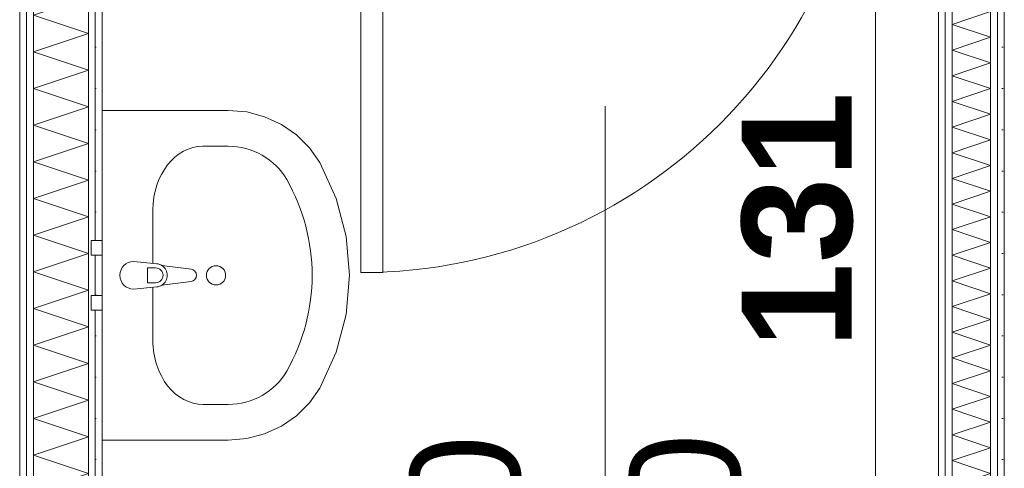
# Model space of a CAD drawing. Extents: x -7314 to 11761, y 144 to 9383.
# Tile 34 of 193: x 2642 to 2821, y 1099 to 1180. Entities that reach past the tile are written whole.
import ezdxf
from ezdxf.xclip import XClip

# ---------------------------------------------------------------- set-up
doc = ezdxf.new("R2010")
doc.units = 0
doc.header["$MEASUREMENT"] = 0
doc.header["$XCLIPFRAME"] = 0
doc.linetypes.add('Wipeout_Contour', pattern=[20000, 0, -20000])
for name, color, linetype in [('FORMA - Arch 01 - 220-A Ściany', 7, 'Continuous'), ('FORMA - Arch 01 - 540-I Ogrzewanie', 7, 'Continuous'), ('FORMA - Arch 02 - Strefy', 7, 'Continuous'), ('FORMA - Arch 04 - Wymiary ogólne', 7, 'Continuous')]:
    doc.layers.add(name, color=color, linetype=linetype)
doc.styles.add('STYL_AUTOMATYCZNY_2', font='arial.ttf')
doc.styles.add('STYL_AUTOMATYCZNY_9', font='arial.ttf')
pattern_1 = [(0, (4185.3, -5972.398), (0, 7.5), [0, -7.5])]

# ---------------------------------------------------------------- blocks, each defined once
blk = doc.blocks.new('*X258')
at = {"layer": 'FORMA - Arch 01 - 220-A Ściany', "color": 7, "linetype": 'Continuous', "lineweight": 5, "ltscale": 0.025}
for p, q in [((2654.04, 1224.27), (2647.24, 1226.54)), ((2644.04, 1220.94), (2654.04, 1224.27)), ((2654.04, 1217.6), (2644.04, 1220.94)), ((2644.04, 1214.27), (2654.04, 1217.6)), ((2654.04, 1210.94), (2644.04, 1214.27)), ((2644.04, 1207.6), (2654.04, 1210.94)), ((2654.04, 1204.27), (2644.04, 1207.6)), ((2644.04, 1200.94), (2654.04, 1204.27)), ((2654.04, 1197.6), (2644.04, 1200.94)), ((2644.04, 1194.27), (2654.04, 1197.6)), ((2654.04, 1190.94), (2644.04, 1194.27)), ((2644.04, 1187.6), (2654.04, 1190.94)), ((2654.04, 1184.27), (2644.04, 1187.6)), ((2644.04, 1180.94), (2654.04, 1184.27)), ((2654.04, 1177.6), (2644.04, 1180.94)), ((2644.04, 1174.27), (2654.04, 1177.6)), ((2654.04, 1170.94), (2644.04, 1174.27)), ((2644.04, 1167.6), (2654.04, 1170.94)), ((2654.04, 1164.27), (2644.04, 1167.6)), ((2644.04, 1160.94), (2654.04, 1164.27)), ((2654.04, 1157.6), (2644.04, 1160.94)), ((2644.04, 1154.27), (2654.04, 1157.6)), ((2654.04, 1150.94), (2644.04, 1154.27)), ((2644.04, 1147.6), (2654.04, 1150.94)), ((2654.04, 1144.27), (2644.04, 1147.6)), ((2644.04, 1140.94), (2654.04, 1144.27)), ((2654.04, 1137.6), (2644.04, 1140.94)), ((2644.04, 1134.27), (2654.04, 1137.6)), ((2654.04, 1130.94), (2644.04, 1134.27)), ((2644.04, 1127.6), (2654.04, 1130.94)), ((2654.04, 1124.27), (2644.04, 1127.6)), ((2644.04, 1120.94), (2654.04, 1124.27)), ((2654.04, 1117.6), (2644.04, 1120.94)), ((2644.04, 1114.27), (2654.04, 1117.6)), ((2654.04, 1110.94), (2644.04, 1114.27)), ((2644.04, 1107.6), (2654.04, 1110.94)), ((2654.04, 1104.27), (2644.04, 1107.6)), ((2644.04, 1100.94), (2654.04, 1104.27)), ((2654.04, 1097.6), (2644.04, 1100.94)), ((2644.04, 1094.27), (2654.04, 1097.6)), ((2654.04, 1090.94), (2644.04, 1094.27)), ((2652.41, 1090.39), (2654.04, 1090.94))]:
    blk.add_line(p, q, dxfattribs=at)
blk = doc.blocks.new('*X329')
at = {"layer": 'FORMA - Arch 01 - 220-A Ściany', "color": 7, "linetype": 'Continuous', "lineweight": 5, "ltscale": 0.025}
for p, q in [((2812.91, 1226.54), (2811.11, 1225.94)), ((2811.11, 1225.94), (2818.11, 1223.6)), ((2818.11, 1223.6), (2811.11, 1221.27)), ((2811.11, 1221.27), (2818.11, 1218.94)), ((2818.11, 1218.94), (2811.11, 1216.6)), ((2811.11, 1216.6), (2818.11, 1214.27)), ((2818.11, 1214.27), (2811.11, 1211.94)), ((2811.11, 1211.94), (2818.11, 1209.6)), ((2818.11, 1209.6), (2811.11, 1207.27)), ((2811.11, 1207.27), (2818.11, 1204.94)), ((2818.11, 1204.94), (2811.11, 1202.6)), ((2811.11, 1202.6), (2818.11, 1200.27)), ((2818.11, 1200.27), (2811.11, 1197.94)), ((2811.11, 1197.94), (2818.11, 1195.6)), ((2818.11, 1195.6), (2811.11, 1193.27)), ((2811.11, 1193.27), (2818.11, 1190.94)), ((2818.11, 1190.94), (2811.11, 1188.6)), ((2811.11, 1188.6), (2818.11, 1186.27)), ((2818.11, 1186.27), (2811.11, 1183.94)), ((2811.11, 1183.94), (2818.11, 1181.6)), ((2818.11, 1181.6), (2811.11, 1179.27)), ((2811.11, 1179.27), (2818.11, 1176.94)), ((2818.11, 1176.94), (2811.11, 1174.6)), ((2811.11, 1174.6), (2818.11, 1172.27)), ((2818.11, 1172.27), (2811.11, 1169.94)), ((2811.11, 1169.94), (2818.11, 1167.6)), ((2818.11, 1167.6), (2811.11, 1165.27)), ((2811.11, 1165.27), (2818.11, 1162.94)), ((2818.11, 1162.94), (2811.11, 1160.6)), ((2811.11, 1160.6), (2818.11, 1158.27)), ((2818.11, 1158.27), (2811.11, 1155.94)), ((2811.11, 1155.94), (2818.11, 1153.6)), ((2818.11, 1153.6), (2811.11, 1151.27)), ((2811.11, 1151.27), (2818.11, 1148.94)), ((2818.11, 1148.94), (2811.11, 1146.6)), ((2811.11, 1146.6), (2818.11, 1144.27)), ((2818.11, 1144.27), (2811.11, 1141.94)), ((2811.11, 1141.94), (2818.11, 1139.6)), ((2818.11, 1139.6), (2811.11, 1137.27)), ((2811.11, 1137.27), (2818.11, 1134.94)), ((2818.11, 1134.94), (2811.11, 1132.6)), ((2811.11, 1132.6), (2818.11, 1130.27)), ((2818.11, 1130.27), (2811.11, 1127.94)), ((2811.11, 1127.94), (2818.11, 1125.6)), ((2818.11, 1125.6), (2811.11, 1123.27)), ((2811.11, 1123.27), (2818.11, 1120.94)), ((2818.11, 1120.94), (2811.11, 1118.6)), ((2811.11, 1118.6), (2818.11, 1116.27)), ((2818.11, 1116.27), (2811.11, 1113.94)), ((2811.11, 1113.94), (2818.11, 1111.6)), ((2818.11, 1111.6), (2811.11, 1109.27)), ((2811.11, 1109.27), (2818.11, 1106.94)), ((2818.11, 1106.94), (2811.11, 1104.6)), ((2811.11, 1104.6), (2818.11, 1102.27)), ((2818.11, 1102.27), (2811.11, 1099.94)), ((2811.11, 1099.94), (2818.11, 1097.6)), ((2818.11, 1097.6), (2811.11, 1095.27)), ((2811.11, 1095.27), (2818.11, 1092.94)), ((2818.11, 1092.94), (2811.11, 1090.6)), ((2811.11, 1090.6), (2811.73, 1090.39))]:
    blk.add_line(p, q, dxfattribs=at)
blk = doc.blocks.new('Rysunek_1_1', base_point=(4185.3, -5972.4))
at = {"color": 254, "linetype": 'Wipeout_Contour', "lineweight": 0, "ltscale": 11459.833194}
blk.add_wipeout([(2641.54, 736.9), (2642.79, 736.9), (2642.79, 1393.15), (2641.54, 1393.15)], dxfattribs=at).dxf.layer = 'FORMA - Arch 01 - 220-A Ściany'
at = {"color": 254, "linetype": 'Wipeout_Contour', "lineweight": 0, "ltscale": 12319.475056}
blk.add_wipeout([(2820.61, 1379.4), (2819.36, 1379.4), (2819.36, 1082.14), (2820.61, 1082.14)], dxfattribs=at).dxf.layer = 'FORMA - Arch 01 - 220-A Ściany'
at = {"color": 254, "linetype": 'Wipeout_Contour', "lineweight": 0, "ltscale": 12008.631401}
blk.add_wipeout([(2656.54, 1092.89), (2808.61, 1092.89), (2808.61, 1379.4), (2656.54, 1379.4)], dxfattribs=at).dxf.layer = 'FORMA - Arch 02 - Strefy'
at = {"layer": 'FORMA - Arch 01 - 220-A Ściany', "linetype": 'Continuous', "lineweight": 5}
h = blk.add_hatch(dxfattribs=at)
h.set_pattern_fill('Gips_0001', style=0, pattern_type=2)
h.set_pattern_definition(pattern_1)
h.paths.add_polyline_path([(2641.54, 736.9), (2642.79, 736.9), (2642.79, 1393.15), (2641.54, 1393.15)])
h = blk.add_hatch(dxfattribs=at)
h.set_pattern_fill('Gips_0001', style=0, pattern_type=2)
h.set_pattern_definition(pattern_1)
h.paths.add_polyline_path([(2820.61, 1379.4), (2819.36, 1379.4), (2819.36, 1082.14), (2820.61, 1082.14)])
at = {"layer": 'FORMA - Arch 01 - 220-A Ściany', "color": 7, "linetype": 'Continuous', "lineweight": 15, "ltscale": 0.025}
blk.add_line((2748.04, 1164.42), (2748.04, 1072.8), dxfattribs=at)
at = {"layer": 'FORMA - Arch 01 - 220-A Ściany', "color": 7, "linetype": 'Continuous', "lineweight": 15, "ltscale": 0.025, "flags": 128}
for points in [[(2641.54, 1394.4), (2641.54, 736.9)], [(2820.61, 1080.89), (2820.61, 1379.4)]]:
    blk.add_lwpolyline(points, dxfattribs=at)
at = {"layer": 'FORMA - Arch 01 - 220-A Ściany', "color": 7, "linetype": 'Continuous', "lineweight": 13, "ltscale": 0.025}
blk.add_arc((2703.59, 1226.54), 92.4, 270, 0, dxfattribs=at)
at = {"layer": 'FORMA - Arch 04 - Wymiary ogólne', "color": 154, "linetype": 'Continuous', "lineweight": 13, "ltscale": 0.025}
blk.add_line((2797.19, 1092.89), (2797.19, 1224.04), dxfattribs=at)
at = {"layer": 'FORMA - Arch 04 - Wymiary ogólne', "color": 154, "linetype": 'Continuous', "lineweight": 13, "insert": (2793.19, 1120.33), "char_height": 20, "width": 45.7634, "attachment_point": 7, "rotation": 90, "style": 'STYL_AUTOMATYCZNY_9'}
blk.add_mtext('\\A1;{\\pql;\\fArial|b1|i0|c238|p0;\\W1.000000;131}', dxfattribs=at)
at = {"color": 254, "linetype": 'Wipeout_Contour', "lineweight": 0, "ltscale": 11592.767703}
blk.add_wipeout([(2656.54, 1092.89), (2656.54, 1224.04), (2655.29, 1224.04), (2655.29, 1092.89)], dxfattribs=at).dxf.layer = 'FORMA - Arch 01 - 220-A Ściany'
at = {"color": 254, "linetype": 'Wipeout_Contour', "lineweight": 0, "ltscale": 12157.280538}
blk.add_wipeout([(2808.61, 1224.04), (2808.61, 1092.89), (2809.86, 1092.89), (2809.86, 1224.04)], dxfattribs=at).dxf.layer = 'FORMA - Arch 01 - 220-A Ściany'
at = {"layer": 'FORMA - Arch 01 - 220-A Ściany', "linetype": 'Continuous', "lineweight": 5}
h = blk.add_hatch(dxfattribs=at)
h.set_pattern_fill('Gips_0001', style=0, pattern_type=2)
h.set_pattern_definition(pattern_1)
h.paths.add_polyline_path([(2656.54, 1092.89), (2656.54, 1224.04), (2655.29, 1224.04), (2655.29, 1092.89)])
h = blk.add_hatch(dxfattribs=at)
h.set_pattern_fill('Gips_0001', style=0, pattern_type=2)
h.set_pattern_definition(pattern_1)
h.paths.add_polyline_path([(2808.61, 1224.04), (2808.61, 1092.89), (2809.86, 1092.89), (2809.86, 1224.04)])
at = {"layer": 'FORMA - Arch 01 - 220-A Ściany', "color": 7, "linetype": 'Continuous', "lineweight": 15, "ltscale": 0.025, "flags": 128}
for points in [[(2656.54, 1092.89), (2656.54, 1224.04)], [(2808.61, 1224.04), (2808.61, 1092.89)]]:
    blk.add_lwpolyline(points, dxfattribs=at)
at = {"layer": 'FORMA - Arch 01 - 220-A Ściany', "color": 7, "linetype": 'Continuous', "lineweight": 13, "insert": (2738.38, 1073.54), "char_height": 20, "attachment_point": 7, "rotation": 90, "style": 'STYL_AUTOMATYCZNY_2'}
blk.add_mtext('\\A1;{\\pql;\\pt0;\\fArial|b0|i0|c238|p0;\\W1.000000;90\\fArial|b0|i0|c238|p0;\\W1.000000;\\A1{\\H.66x;\\S^  ;}\\fArial|b0|i0|c238|p0;\\W1.000000;\\fArial|b0|i0|c238|p0;\\W1.000000;}', dxfattribs=at)
at = {"color": 254, "linetype": 'Wipeout_Contour', "lineweight": 0, "ltscale": 11463.287914}
blk.add_wipeout([(2642.79, 736.9), (2644.04, 736.9), (2644.04, 1391.9), (2642.79, 1391.9)], dxfattribs=at).dxf.layer = 'FORMA - Arch 01 - 220-A Ściany'
at = {"color": 254, "linetype": 'Wipeout_Contour', "lineweight": 0, "ltscale": 12315.792027}
blk.add_wipeout([(2819.36, 1379.4), (2818.11, 1379.4), (2818.11, 1083.39), (2819.36, 1083.39)], dxfattribs=at).dxf.layer = 'FORMA - Arch 01 - 220-A Ściany'
at = {"color": 254, "linetype": 'Wipeout_Contour', "lineweight": 0, "ltscale": 11808.605905}
blk.add_wipeout([(2703.59, 1134.14), (2707.59, 1134.14), (2707.59, 1226.54), (2703.59, 1226.54)], dxfattribs=at).dxf.layer = 'FORMA - Arch 01 - 220-A Ściany'
at = {"layer": 'FORMA - Arch 01 - 220-A Ściany', "linetype": 'Continuous', "lineweight": 5}
h = blk.add_hatch(dxfattribs=at)
h.set_pattern_fill('Gips_0001', style=0, pattern_type=2)
h.set_pattern_definition(pattern_1)
h.paths.add_polyline_path([(2642.79, 736.9), (2644.04, 736.9), (2644.04, 1391.9), (2642.79, 1391.9)])
h = blk.add_hatch(dxfattribs=at)
h.set_pattern_fill('Gips_0001', style=0, pattern_type=2)
h.set_pattern_definition(pattern_1)
h.paths.add_polyline_path([(2819.36, 1379.4), (2818.11, 1379.4), (2818.11, 1083.39), (2819.36, 1083.39)])
at = {"layer": 'FORMA - Arch 01 - 220-A Ściany', "color": 7, "linetype": 'Continuous', "lineweight": 13, "ltscale": 0.025}
for p, q in [((2642.79, 1391.9), (2642.79, 736.9)), ((2819.36, 1083.39), (2819.36, 1379.4)), ((2703.59, 1134.14), (2703.59, 1226.54)), ((2707.59, 1226.54), (2707.59, 1134.14)), ((2707.59, 1134.14), (2703.59, 1134.14))]:
    blk.add_line(p, q, dxfattribs=at)
at = {"layer": 'FORMA - Arch 01 - 220-A Ściany', "color": 7, "linetype": 'Continuous', "lineweight": 13, "insert": (2778.38, 1058.28), "char_height": 20, "attachment_point": 7, "rotation": 90, "style": 'STYL_AUTOMATYCZNY_2'}
blk.add_mtext('\\A1;{\\pql;\\pt0;\\fArial|b0|i0|c238|p0;\\W1.000000;200\\fArial|b0|i0|c238|p0;\\W1.000000;\\A1{\\H.66x;\\S^  ;}\\fArial|b0|i0|c238|p0;\\W1.000000;\\fArial|b0|i0|c238|p0;\\W1.000000;}', dxfattribs=at)
at = {"color": 254, "linetype": 'Wipeout_Contour', "lineweight": 0, "ltscale": 11588.281145}
blk.add_wipeout([(2655.29, 1091.64), (2655.29, 1225.29), (2654.04, 1225.29), (2654.04, 1091.64)], dxfattribs=at).dxf.layer = 'FORMA - Arch 01 - 220-A Ściany'
at = {"color": 254, "linetype": 'Wipeout_Contour', "lineweight": 0, "ltscale": 12161.995255}
blk.add_wipeout([(2809.86, 1225.29), (2809.86, 1091.64), (2811.11, 1091.64), (2811.11, 1225.29)], dxfattribs=at).dxf.layer = 'FORMA - Arch 01 - 220-A Ściany'
at = {"layer": 'FORMA - Arch 01 - 220-A Ściany', "linetype": 'Continuous', "lineweight": 5}
h = blk.add_hatch(dxfattribs=at)
h.set_pattern_fill('Gips_0001', style=0, pattern_type=2)
h.set_pattern_definition(pattern_1)
h.paths.add_polyline_path([(2655.29, 1091.64), (2655.29, 1225.29), (2654.04, 1225.29), (2654.04, 1091.64)])
h = blk.add_hatch(dxfattribs=at)
h.set_pattern_fill('Gips_0001', style=0, pattern_type=2)
h.set_pattern_definition(pattern_1)
h.paths.add_polyline_path([(2809.86, 1225.29), (2809.86, 1091.64), (2811.11, 1091.64), (2811.11, 1225.29)])
at = {"layer": 'FORMA - Arch 01 - 220-A Ściany', "color": 7, "linetype": 'Continuous', "lineweight": 13, "ltscale": 0.025}
for p, q in [((2655.29, 1091.64), (2655.29, 1225.29)), ((2809.86, 1225.29), (2809.86, 1091.64))]:
    blk.add_line(p, q, dxfattribs=at)
at = {"color": 254, "linetype": 'Wipeout_Contour', "lineweight": 0, "ltscale": 11567.76471}
blk.add_wipeout([(2654.04, 1090.39), (2654.04, 1226.54), (2644.04, 1226.54), (2644.04, 1090.39)], dxfattribs=at).dxf.layer = 'FORMA - Arch 01 - 220-A Ściany'
at = {"color": 254, "linetype": 'Wipeout_Contour', "lineweight": 0, "ltscale": 12177.344631}
blk.add_wipeout([(2811.11, 1226.54), (2811.11, 1090.39), (2818.11, 1090.39), (2818.11, 1226.54)], dxfattribs=at).dxf.layer = 'FORMA - Arch 01 - 220-A Ściany'
at = {"layer": 'FORMA - Arch 01 - 220-A Ściany', "color": 7, "linetype": 'Continuous', "lineweight": 13, "ltscale": 0.025}
for p, q in [((2644.04, 1226.54), (2644.04, 1090.39)), ((2654.04, 1090.39), (2654.04, 1226.54)), ((2811.11, 1226.54), (2811.11, 1090.39)), ((2818.11, 1090.39), (2818.11, 1226.54))]:
    blk.add_line(p, q, dxfattribs=at)
at = {"color": 7, "linetype": 'Continuous', "lineweight": 13, "ltscale": 0.025}
for name in ['*X258', '*X329']:
    blk.add_blockref(name, (0, 0), dxfattribs=at)
at = {"color": 254, "linetype": 'Wipeout_Contour', "lineweight": 0, "ltscale": 11557.417765}
blk.add_wipeout([(2656.54, 1139.98), (2654.54, 1139.98), (2654.54, 1137.28), (2656.54, 1137.28)], dxfattribs=at).dxf.layer = 'FORMA - Arch 01 - 540-I Ogrzewanie'
at = {"color": 254, "linetype": 'Wipeout_Contour', "lineweight": 0, "ltscale": 11541.713253}
blk.add_wipeout([(2656.54, 1129.98), (2654.54, 1129.98), (2654.54, 1127.28), (2656.54, 1127.28)], dxfattribs=at).dxf.layer = 'FORMA - Arch 01 - 540-I Ogrzewanie'
at = {"layer": 'FORMA - Arch 01 - 540-I Ogrzewanie', "color": 6, "linetype": 'Continuous', "lineweight": 15, "ltscale": 0.025, "flags": 128}
for points in [[(2656.54, 1139.98), (2656.54, 1137.28), (2654.54, 1137.28), (2654.54, 1139.98)], [(2656.54, 1129.98), (2656.54, 1127.28), (2654.54, 1127.28), (2654.54, 1129.98)]]:
    blk.add_lwpolyline(points, close=True, dxfattribs=at)
at = {"color": 254, "linetype": 'Wipeout_Contour', "lineweight": 0, "ltscale": 61266.150289}
blk.add_wipeout([(2656.54, 1163.63), (2656.54, 1103.63), (2679.45, 1103.63), (2682.82, 1103.92), (2686.09, 1104.78), (2689.14, 1106.18), (2691.88, 1108.08), (2694.23, 1110.41), (2696.1, 1113.11), (2699.09, 1119.63), (2700.92, 1126.53), (2701.54, 1133.63), (2700.92, 1140.72), (2699.09, 1147.63), (2696.1, 1154.14), (2694.23, 1156.84), (2691.88, 1159.18), (2689.14, 1161.08), (2686.09, 1162.48), (2682.82, 1163.34), (2679.45, 1163.63)], dxfattribs=at).dxf.layer = 'FORMA - Arch 01 - 540-I Ogrzewanie'
at = {"layer": 'FORMA - Arch 01 - 540-I Ogrzewanie', "color": 6, "linetype": 'Continuous', "lineweight": 15, "ltscale": 0.025}
for p, q in [((2674.87, 1157.11), (2679.45, 1157.11)), ((2665.77, 1121.74), (2665.77, 1145.51)), ((2674.87, 1110.15), (2679.45, 1110.15))]:
    blk.add_line(p, q, dxfattribs=at)
at = {"layer": 'FORMA - Arch 01 - 540-I Ogrzewanie', "color": 6, "linetype": 'Continuous', "lineweight": 15, "ltscale": 0.025, "flags": 128}
blk.add_lwpolyline([(2656.54, 1163.63), (2679.45, 1163.63), (2682.82, 1163.34), (2686.09, 1162.48), (2689.14, 1161.08), (2691.88, 1159.18), (2694.23, 1156.84), (2696.1, 1154.14), (2699.09, 1147.63), (2700.92, 1140.72), (2701.54, 1133.63), (2700.92, 1126.53), (2699.09, 1119.63), (2696.1, 1113.11), (2694.23, 1110.41), (2691.88, 1108.08), (2689.14, 1106.18), (2686.09, 1104.78), (2682.82, 1103.92), (2679.45, 1103.63), (2656.54, 1103.63)], close=True, dxfattribs=at)
at = {"layer": 'FORMA - Arch 01 - 540-I Ogrzewanie', "color": 6, "linetype": 'Continuous', "lineweight": 15, "ltscale": 0.025}
blk.add_circle((2677.25, 1133.63), 1.75, dxfattribs=at)
for centre, major_axis, ratio, start_param, end_param in [((2674.87, 1145.5), (0, 11.61), 0.783646, 0, 1.570796), ((2679.45, 1145.51), (12.12, 0), 0.956522, 0.496975, 1.570796), ((2656.54, 1133.63), (38.18, 0), 0.956522, 5.78621, 6.78016), ((2674.87, 1121.76), (0, 11.61), 0.783646, 1.570796, 3.141593), ((2679.45, 1121.74), (12.12, 0), 0.956522, 4.712389, 5.78621)]:
    blk.add_ellipse(centre, major_axis=major_axis, ratio=ratio, start_param=start_param, end_param=end_param, dxfattribs=at)
at = {"color": 254, "linetype": 'Wipeout_Contour', "lineweight": 0, "ltscale": 63756.478344}
blk.add_wipeout([(2662.27, 1136.13), (2662.27, 1136.13), (2660.5, 1135.39), (2659.77, 1133.63), (2660.5, 1131.86), (2662.27, 1131.13), (2662.27, 1131.13), (2666.47, 1131.53), (2666.47, 1131.53), (2667.42, 1131.85), (2667.42, 1131.85), (2672.71, 1132.52), (2672.71, 1132.52), (2673.41, 1132.89), (2673.69, 1133.63), (2673.41, 1134.37), (2672.71, 1134.74), (2672.71, 1134.74), (2667.42, 1135.4), (2667.42, 1135.4), (2666.47, 1135.73), (2666.47, 1135.73)], dxfattribs=at).dxf.layer = 'FORMA - Arch 01 - 540-I Ogrzewanie'
at = {"layer": 'FORMA - Arch 01 - 540-I Ogrzewanie', "color": 6, "linetype": 'Continuous', "lineweight": 15, "ltscale": 0.025}
for p, q in [((2666.25, 1134.99), (2664.76, 1134.99)), ((2664.76, 1134.99), (2664.76, 1132.27)), ((2664.76, 1132.27), (2666.25, 1132.27))]:
    blk.add_line(p, q, dxfattribs=at)
at = {"layer": 'FORMA - Arch 01 - 540-I Ogrzewanie', "color": 6, "linetype": 'Continuous', "lineweight": 15, "ltscale": 0.025, "flags": 128}
blk.add_lwpolyline([(2662.27, 1136.13), (2666.47, 1135.73, -0.12102), (2667.42, 1135.4), (2672.71, 1134.74, -0.882566), (2672.71, 1132.52), (2667.42, 1131.85, -0.12102), (2666.47, 1131.53), (2662.27, 1131.13, -1)], format="xyb", close=True, dxfattribs=at)
at = {"layer": 'FORMA - Arch 01 - 540-I Ogrzewanie', "color": 6, "linetype": 'Continuous', "lineweight": 15, "ltscale": 0.025}
for centre, radius, start, end in [((2666.28, 1133.63), 2.11, 302.771, 57.229), ((2666.25, 1133.63), 1.36, 270, 90)]:
    blk.add_arc(centre, radius, start, end, dxfattribs=at)

msp = doc.modelspace()

# ---------------------------------------------------------------- block references
at = {"lineweight": 20}
ref = msp.add_blockref('Rysunek_1_1', (4185.29965, -5972.39804), dxfattribs=at)
XClip(ref).set_block_clipping_path([(254.0251470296, 246.5573808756), (9689.7973583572, 9358.9497337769)])

doc.saveas('drawing.dxf')
